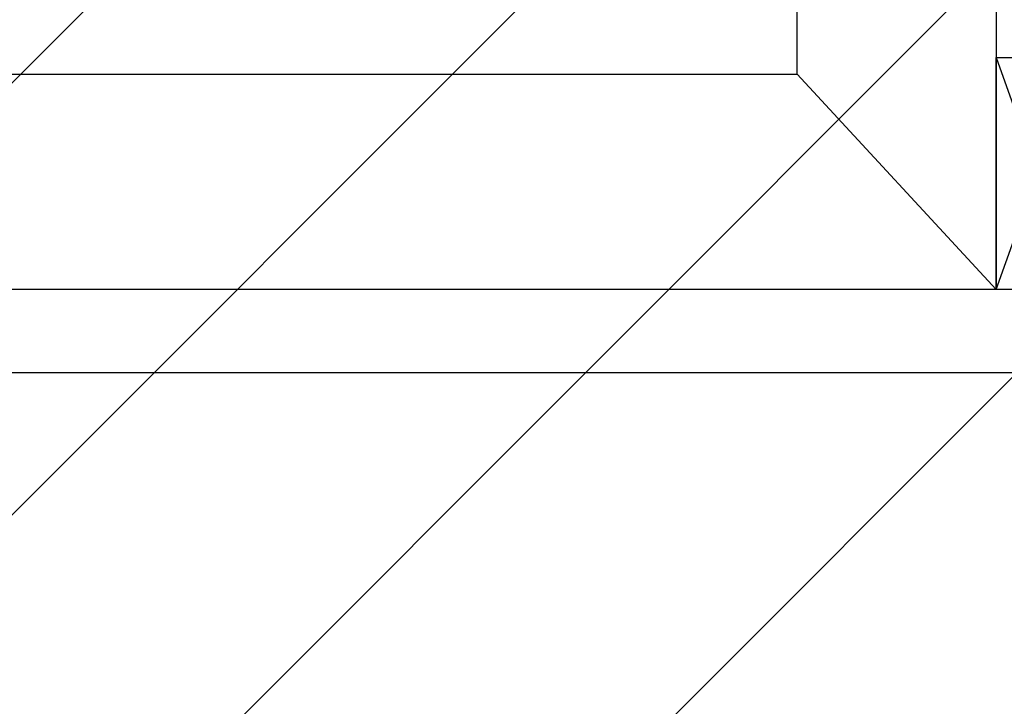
# Model space of a CAD drawing. Header units: centimetres. Extents: x -228435 to 111511, y -89367 to 428125.
# Tile 121 of 216: x -70587 to -67615, y 90894 to 92964. Entities that reach past the tile are written whole.
import ezdxf

# ---------------------------------------------------------------- set-up
doc = ezdxf.new("R2010")
doc.units = ezdxf.units.CM
doc.header["$LTSCALE"] = 50
doc.layers.add('ARCH_MUROWANE_IST', color=8, linetype='Continuous')
doc.layers.add('ARCH_WIDOK_IST', color=8, linetype='Continuous')
doc.layers.add('ARCH_WIDOK', color=8, linetype='Continuous', lineweight=13)
doc.layers.add('EL_Przejścia', color=8, linetype='Continuous', lineweight=25)

msp = doc.modelspace()

# ---------------------------------------------------------------- hatches: boundary and pattern name
at = {"layer": 'ARCH_WIDOK'}
h = msp.add_hatch(dxfattribs=at)
h.set_pattern_fill('ANSI31', color=256, scale=290, style=0)
h.set_pattern_definition([(45, (-121140, -45000), (-651.0686, 651.0686), [])])
h.paths.add_polyline_path([(-71740, 89100), (-71740, 102700), (-71190, 102700), (-71190, 105100), (-64590, 105100), (-64590, 89100)])

# ---------------------------------------------------------------- linework, layer by layer
at = {"layer": 'ARCH_MUROWANE_IST', "ltscale": 4, "elevation": 630}
for points in [[(-67640, 91900), (-67390, 91900), (-67390, 102050)], [(-67640, 94950), (-67640, 92150)], [(-67640, 92150), (-71340, 92150)], [(-71340, 91900), (-67640, 91900)]]:
    msp.add_lwpolyline(points, dxfattribs=at)
at = {"layer": 'ARCH_WIDOK_IST'}
msp.add_line((-68240, 92800, 630), (-67640, 92150, 630), dxfattribs=at)
at = {"layer": 'ARCH_WIDOK_IST', "elevation": 630}
msp.add_lwpolyline([(-70640, 92800), (-68240, 92800), (-68240, 94300), (-70640, 94300)], close=True, dxfattribs=at)
at = {"layer": 'EL_Przejścia'}
for p, q in [((-67640, 92850, -5670), (-67390, 92150, -5670)), ((-67640, 92150, -5670), (-67390, 92850, -5670))]:
    msp.add_line(p, q, dxfattribs=at)
at = {"layer": 'EL_Przejścia', "elevation": -5670}
msp.add_lwpolyline([(-67640, 92150), (-67640, 92850), (-67390, 92850), (-67390, 92150), (-67640, 92150)], dxfattribs=at)

doc.saveas('drawing.dxf')
